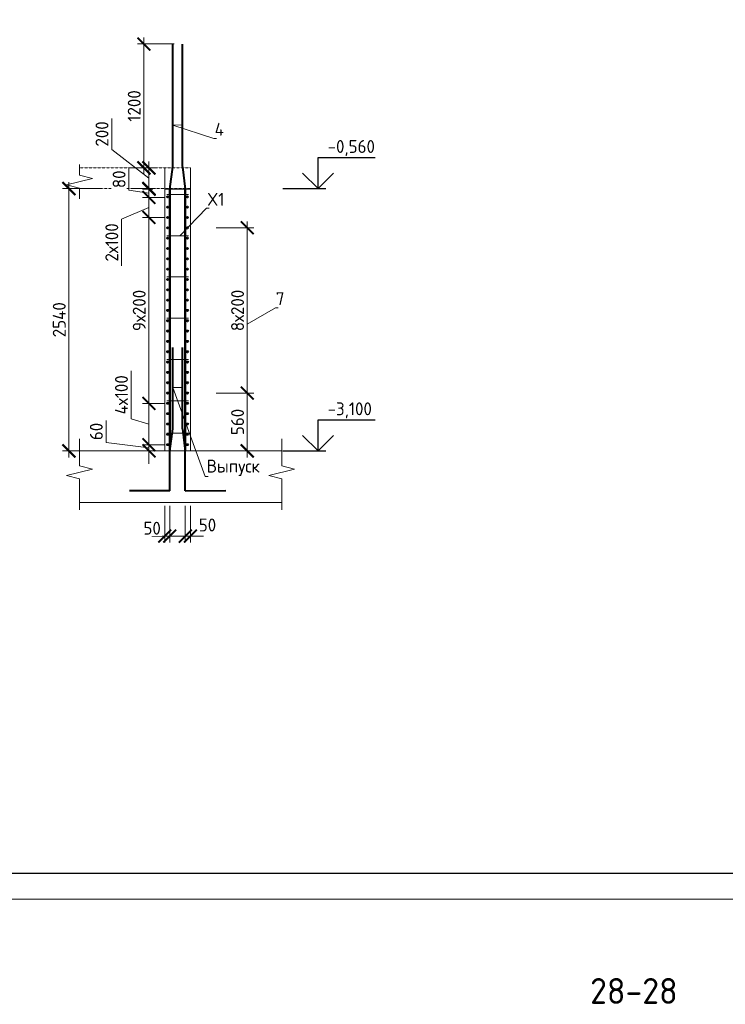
# Model space of a CAD drawing. Header units: millimetres. Extents: x 376598 to 1249954, y -318491 to -22134.
# Tile 238 of 256: x 650600 to 664268, y -83572 to -64503. Entities that reach past the tile are written whole.
import ezdxf
from ezdxf import colors
from ezdxf.entities.mleader import LeaderData, LeaderLine
from ezdxf.math import Vec2, Vec3

# ---------------------------------------------------------------- set-up
doc = ezdxf.new("R2010")
doc.units = ezdxf.units.MM
doc.linetypes.add('01 Штриховая _4 мм_', pattern=[6, 3.5, -2.5])
for name, color, linetype, lineweight in [('AF_Perekritie', 90, 'Continuous', 18), ('AF_Stena', 90, 'Continuous', 18), ('KR_Fundament', 253, 'Continuous', 18), ('Арм_шпильки', 143, 'Continuous', 18), ('Армирование', 3, 'Continuous', 40), ('АрмСтер', 2, 'Continuous', 50), ('подоснова', 151, 'Continuous', 5), ('РАЗМЕРЫ', 1, 'Continuous', 9), ('ТОНКИЕ', 7, 'Continuous', 9)]:
    doc.layers.add(name, color=color, linetype=linetype, lineweight=lineweight)
doc.layers.add('ТОЛСТЫЕ_ОСНОВНЫЕ', color=6, linetype='Continuous')
doc.styles.add('GOST-2.304_Type-B', font='GOST_Common.ttf')
doc.dimstyles.new('мой 25', dxfattribs={"dimscale": 100, "dimtxt": 2.5, "dimasz": 2.5, "dimexe": 1.25, "dimexo": 0.625, "dimtad": 1, "dimdec": 0, "dimlfac": 0.5, "dimtxsty": 'GOST-2.304_Type-B', "dimblk": 'ARCHTICK', "dimcen": 2.5, "dimdle": 1.25, "dimaunit": 1, "dimadec": 1, "dimazin": 2, "dimtfac": 1, "dimtdec": 0, "dimtmove": 1, "dimatfit": 3, "dimfxl": 6, "dimfxlon": 1, "dimtfill": 1, "dimlwd": -1, "dimlwe": -1, "dimarcsym": 0})

# ---------------------------------------------------------------- blocks, each defined once
blk = doc.blocks.new('*U58')
at = {"layer": 'ТОЛСТЫЕ_ОСНОВНЫЕ', "color": 6}
blk.add_lwpolyline([(20, 5), (1256, 5), (1256, 589), (20, 589)], close=True, dxfattribs=at)
at = {"layer": 'ТОНКИЕ'}
blk.add_lwpolyline([(0, 0), (1261, 0), (1261, 594), (0, 594)], close=True, dxfattribs=at)
blk = doc.blocks.new('_None')
blk = doc.blocks.new('_ArchTick')
at = {"color": 0, "linetype": 'ByBlock', "const_width": 0.15}
blk.add_lwpolyline([(-0.5, -0.5), (0.5, 0.5)], dxfattribs=at)
blk = doc.blocks.new('*D2301')
at = {"layer": 'DEFPOINTS', "color": 0, "lineweight": 0, "transparency": 16777216}
for p in [(653103, -67786), (653240, -67786), (653468, -67946)]:
    blk.add_point(p, dxfattribs=at)
at = {"layer": 'РАЗМЕРЫ', "color": 0, "linetype": 'Continuous', "transparency": 16777216}
for p, q in [((652713, -67806), (652713, -67381)), ((653103, -68071), (653103, -67661)), ((653103, -67866), (652713, -67806)), ((653177, -67786), (652978, -67786)), ((653405, -67946), (652978, -67946))]:
    blk.add_line(p, q, dxfattribs=at)
at = {"layer": 'РАЗМЕРЫ', "color": 0, "transparency": 16777216, "xscale": 250, "yscale": 250, "zscale": 250}
for p, rotation in [((653103, -67786), 90), ((653103, -67946), 270)]:
    blk.add_blockref('_ArchTick', p, dxfattribs=dict(at, rotation=rotation))
at = {"layer": 'РАЗМЕРЫ', "color": 0, "lineweight": 0, "transparency": 16777216, "insert": (652525, -67594), "char_height": 250, "attachment_point": 5, "rotation": 90, "style": 'GOST-2.304_Type-B', "bg_fill": 3, "box_fill_scale": 1.1, "bg_fill_color": 256, "bg_fill_true_color": 13158600, "bg_fill_transparency": 0}
blk.add_mtext('80', dxfattribs=at)
blk = doc.blocks.new('*D2302')
at = {"layer": 'DEFPOINTS', "color": 0, "lineweight": 0, "transparency": 16777216}
for p in [(652650, -67374), (653103, -67374), (652689, -67774)]:
    blk.add_point(p, dxfattribs=at)
at = {"layer": 'РАЗМЕРЫ', "color": 0, "linetype": 'Continuous', "transparency": 16777216}
for p, q in [((652382, -67016), (652382, -66416)), ((653103, -67574), (652382, -67016)), ((653103, -67899), (653103, -67249)), ((652713, -67374), (653228, -67374)), ((652751, -67774), (653228, -67774))]:
    blk.add_line(p, q, dxfattribs=at)
at = {"layer": 'РАЗМЕРЫ', "color": 0, "transparency": 16777216, "xscale": 250, "yscale": 250, "zscale": 250}
for p, rotation in [((653103, -67374), 90), ((653103, -67774), 270)]:
    blk.add_blockref('_ArchTick', p, dxfattribs=dict(at, rotation=rotation))
at = {"layer": 'РАЗМЕРЫ', "color": 0, "lineweight": 0, "transparency": 16777216, "insert": (652194, -66716), "char_height": 250, "attachment_point": 5, "rotation": 90, "style": 'GOST-2.304_Type-B', "bg_fill": 3, "box_fill_scale": 1.1, "bg_fill_color": 256, "bg_fill_true_color": 13158600, "bg_fill_transparency": 0}
blk.add_mtext('200', dxfattribs=at)
blk = doc.blocks.new('*D2605')
at = {"layer": 'DEFPOINTS', "color": 0, "lineweight": 0, "transparency": 16777216}
for p in [(653468, -71934), (653103, -72734), (653468, -72734)]:
    blk.add_point(p, dxfattribs=at)
at = {"layer": 'РАЗМЕРЫ', "color": 0, "linetype": 'Continuous', "transparency": 16777216}
for p, q in [((652759, -72231), (652759, -71306)), ((653103, -71809), (653103, -72859)), ((653405, -71934), (652978, -71934)), ((653103, -72334), (652759, -72231)), ((653405, -72734), (652978, -72734))]:
    blk.add_line(p, q, dxfattribs=at)
at = {"layer": 'РАЗМЕРЫ', "color": 0, "transparency": 16777216, "xscale": 250, "yscale": 250, "zscale": 250}
for p, rotation in [((653103, -71934), 90), ((653103, -72734), 270)]:
    blk.add_blockref('_ArchTick', p, dxfattribs=dict(at, rotation=rotation))
at = {"layer": 'РАЗМЕРЫ', "color": 0, "lineweight": 0, "transparency": 16777216, "insert": (652571, -71768), "char_height": 250, "attachment_point": 5, "rotation": 90, "style": 'GOST-2.304_Type-B', "bg_fill": 3, "box_fill_scale": 1.1, "bg_fill_color": 256, "bg_fill_true_color": 13158600, "bg_fill_transparency": 0}
blk.add_mtext('4х100', dxfattribs=at)
blk = doc.blocks.new('*D2606')
at = {"layer": 'DEFPOINTS', "color": 0, "lineweight": 0, "transparency": 16777216}
for p in [(653468, -72734), (653103, -72854), (653408, -72854)]:
    blk.add_point(p, dxfattribs=at)
at = {"layer": 'РАЗМЕРЫ', "color": 0, "linetype": 'Continuous', "transparency": 16777216}
for p, q in [((652272, -72691), (652272, -72266)), ((653103, -72734), (653103, -72484)), ((653103, -72794), (652272, -72691)), ((653405, -72734), (652978, -72734)), ((653103, -72734), (653103, -72854)), ((653103, -72734), (653103, -72854)), ((653345, -72854), (652978, -72854)), ((653103, -72854), (653103, -73104))]:
    blk.add_line(p, q, dxfattribs=at)
at = {"layer": 'РАЗМЕРЫ', "color": 0, "transparency": 16777216, "xscale": 250, "yscale": 250, "zscale": 250}
for p, rotation in [((653103, -72734), 270), ((653103, -72854), 90)]:
    blk.add_blockref('_ArchTick', p, dxfattribs=dict(at, rotation=rotation))
at = {"layer": 'РАЗМЕРЫ', "color": 0, "lineweight": 0, "transparency": 16777216, "insert": (652084, -72478), "char_height": 250, "attachment_point": 5, "rotation": 90, "style": 'GOST-2.304_Type-B', "bg_fill": 3, "box_fill_scale": 1.1, "bg_fill_color": 256, "bg_fill_true_color": 13158600, "bg_fill_transparency": 0}
blk.add_mtext('60', dxfattribs=at)
blk = doc.blocks.new('*D2303')
at = {"layer": 'DEFPOINTS', "color": 0, "lineweight": 0, "transparency": 16777216}
for p in [(653713, -67774), (651553, -72854), (653872, -72854)]:
    blk.add_point(p, dxfattribs=at)
at = {"layer": 'РАЗМЕРЫ', "color": 0, "linetype": 'Continuous', "transparency": 16777216}
for p, q in [((651553, -67649), (651553, -72979)), ((652153, -67774), (651428, -67774)), ((652153, -72854), (651428, -72854))]:
    blk.add_line(p, q, dxfattribs=at)
at = {"layer": 'РАЗМЕРЫ', "color": 0, "transparency": 16777216, "xscale": 250, "yscale": 250, "zscale": 250}
for p, rotation in [((651553, -67774), 90), ((651553, -72854), 270)]:
    blk.add_blockref('_ArchTick', p, dxfattribs=dict(at, rotation=rotation))
at = {"layer": 'РАЗМЕРЫ', "color": 0, "lineweight": 0, "transparency": 16777216, "insert": (651366, -70314), "char_height": 250, "attachment_point": 5, "rotation": 90, "style": 'GOST-2.304_Type-B', "bg_fill": 3, "box_fill_scale": 1.1, "bg_fill_color": 256, "bg_fill_true_color": 13158600, "bg_fill_transparency": 0}
blk.add_mtext('2540', dxfattribs=at)
blk = doc.blocks.new('*D2607')
at = {"layer": 'DEFPOINTS', "color": 0, "lineweight": 0, "transparency": 16777216}
for p in [(653103, -68334), (653468, -68334), (653468, -71934)]:
    blk.add_point(p, dxfattribs=at)
at = {"layer": 'РАЗМЕРЫ', "color": 0, "linetype": 'Continuous', "transparency": 16777216}
for p, q in [((653103, -72059), (653103, -68209)), ((653405, -68334), (652978, -68334)), ((653405, -71934), (652978, -71934))]:
    blk.add_line(p, q, dxfattribs=at)
at = {"layer": 'РАЗМЕРЫ', "color": 0, "transparency": 16777216, "xscale": 250, "yscale": 250, "zscale": 250}
for p, rotation in [((653103, -68334), 90), ((653103, -71934), 270)]:
    blk.add_blockref('_ArchTick', p, dxfattribs=dict(at, rotation=rotation))
at = {"layer": 'РАЗМЕРЫ', "color": 0, "lineweight": 0, "transparency": 16777216, "insert": (652915, -70134), "char_height": 250, "attachment_point": 5, "rotation": 90, "style": 'GOST-2.304_Type-B', "bg_fill": 3, "box_fill_scale": 1.1, "bg_fill_color": 256, "bg_fill_true_color": 13158600, "bg_fill_transparency": 0}
blk.add_mtext('9х200', dxfattribs=at)
blk = doc.blocks.new('*D2304')
at = {"layer": 'DEFPOINTS', "color": 0, "lineweight": 0, "transparency": 16777216}
for p in [(653468, -67946), (653103, -68334), (653366, -68334)]:
    blk.add_point(p, dxfattribs=at)
at = {"layer": 'РАЗМЕРЫ', "color": 0, "linetype": 'Continuous', "transparency": 16777216}
for p, q in [((653103, -67821), (653103, -68459)), ((653405, -67946), (652978, -67946)), ((653103, -68140), (652571, -68367)), ((652571, -68367), (652571, -69267)), ((653303, -68334), (652978, -68334))]:
    blk.add_line(p, q, dxfattribs=at)
at = {"layer": 'РАЗМЕРЫ', "color": 0, "transparency": 16777216, "xscale": 250, "yscale": 250, "zscale": 250}
for p, rotation in [((653103, -67946), 90), ((653103, -68334), 270)]:
    blk.add_blockref('_ArchTick', p, dxfattribs=dict(at, rotation=rotation))
at = {"layer": 'РАЗМЕРЫ', "color": 0, "lineweight": 0, "transparency": 16777216, "insert": (652384, -68817), "char_height": 250, "attachment_point": 5, "rotation": 90, "style": 'GOST-2.304_Type-B', "bg_fill": 3, "box_fill_scale": 1.1, "bg_fill_color": 256, "bg_fill_true_color": 13158600, "bg_fill_transparency": 0}
blk.add_mtext('2х100', dxfattribs=at)
blk = doc.blocks.new('*D2305')
at = {"layer": 'DEFPOINTS', "color": 0, "lineweight": 0, "transparency": 16777216}
for p in [(653408, -73854), (653508, -73854), (653508, -74504)]:
    blk.add_point(p, dxfattribs=at)
at = {"layer": 'РАЗМЕРЫ', "color": 0, "linetype": 'Continuous', "transparency": 16777216}
for p, q in [((653408, -73916), (653408, -74629)), ((653508, -73916), (653508, -74629)), ((653408, -74504), (653158, -74504)), ((653508, -74504), (653758, -74504))]:
    blk.add_line(p, q, dxfattribs=at)
at = {"layer": 'РАЗМЕРЫ', "color": 0, "lineweight": 0, "transparency": 16777216, "insert": (653165, -74351), "char_height": 250, "attachment_point": 5, "style": 'GOST-2.304_Type-B', "bg_fill": 3, "box_fill_scale": 1.1, "bg_fill_color": 256, "bg_fill_true_color": 13158600, "bg_fill_transparency": 0}
blk.add_mtext('50', dxfattribs=at)
at = {"layer": 'РАЗМЕРЫ', "color": 0, "linetype": 'Continuous', "transparency": 16777216}
blk.add_line((653408, -74504), (653508, -74504), dxfattribs=at)
at = {"layer": 'РАЗМЕРЫ', "color": 0, "transparency": 16777216, "xscale": 250, "yscale": 250, "zscale": 250}
blk.add_blockref('_ArchTick', (653408, -74504), dxfattribs=at)
at = {"layer": 'РАЗМЕРЫ', "color": 0, "transparency": 16777216, "xscale": 250, "yscale": 250, "zscale": 250, "rotation": 180}
blk.add_blockref('_ArchTick', (653508, -74504), dxfattribs=at)
blk = doc.blocks.new('*D2306')
at = {"layer": 'DEFPOINTS', "color": 0, "lineweight": 0, "transparency": 16777216}
for p in [(653808, -73854), (653908, -73854), (653908, -74504)]:
    blk.add_point(p, dxfattribs=at)
at = {"layer": 'РАЗМЕРЫ', "color": 0, "linetype": 'Continuous', "transparency": 16777216}
for p, q in [((653808, -73916), (653808, -74629)), ((653908, -73916), (653908, -74629)), ((653808, -74504), (653558, -74504)), ((653808, -74504), (653908, -74504)), ((653908, -74504), (654158, -74504))]:
    blk.add_line(p, q, dxfattribs=at)
at = {"layer": 'РАЗМЕРЫ', "color": 0, "transparency": 16777216, "xscale": 250, "yscale": 250, "zscale": 250}
blk.add_blockref('_ArchTick', (653808, -74504), dxfattribs=at)
at = {"layer": 'РАЗМЕРЫ', "color": 0, "lineweight": 0, "transparency": 16777216, "insert": (654237, -74289), "char_height": 250, "attachment_point": 5, "style": 'GOST-2.304_Type-B', "bg_fill": 3, "box_fill_scale": 1.1, "bg_fill_color": 256, "bg_fill_true_color": 13158600, "bg_fill_transparency": 0}
blk.add_mtext('50', dxfattribs=at)
at = {"layer": 'РАЗМЕРЫ', "color": 0, "transparency": 16777216, "xscale": 250, "yscale": 250, "zscale": 250, "rotation": 180}
blk.add_blockref('_ArchTick', (653908, -74504), dxfattribs=at)
blk = doc.blocks.new('*D1959')
at = {"layer": 'DEFPOINTS', "color": 0, "lineweight": 0, "transparency": 16777216}
for p in [(653006, -64974), (653657, -64974), (653228, -67374)]:
    blk.add_point(p, dxfattribs=at)
at = {"layer": 'РАЗМЕРЫ', "color": 0, "linetype": 'Continuous', "transparency": 16777216}
for p, q in [((653594, -64974), (652881, -64974)), ((653006, -67499), (653006, -64849)), ((653165, -67374), (652881, -67374))]:
    blk.add_line(p, q, dxfattribs=at)
at = {"layer": 'РАЗМЕРЫ', "color": 0, "transparency": 16777216, "xscale": 250, "yscale": 250, "zscale": 250}
for p, rotation in [((653006, -64974), 90), ((653006, -67374), 270)]:
    blk.add_blockref('_ArchTick', p, dxfattribs=dict(at, rotation=rotation))
at = {"layer": 'РАЗМЕРЫ', "color": 0, "lineweight": 0, "transparency": 16777216, "insert": (652818, -66174), "char_height": 250, "attachment_point": 5, "rotation": 90, "style": 'GOST-2.304_Type-B', "bg_fill": 3, "box_fill_scale": 1.1, "bg_fill_color": 256, "bg_fill_true_color": 13158600, "bg_fill_transparency": 0}
blk.add_mtext('1200', dxfattribs=at)
blk = doc.blocks.new('*D2428')
at = {"layer": 'DEFPOINTS', "color": 0, "lineweight": 0, "transparency": 16777216}
for p in [(653848, -68534), (655007, -68534), (653848, -71734)]:
    blk.add_point(p, dxfattribs=at)
at = {"layer": 'РАЗМЕРЫ', "color": 0, "linetype": 'Continuous', "transparency": 16777216}
for p, q in [((655007, -71859), (655007, -68409)), ((654407, -68534), (655132, -68534)), ((654407, -71734), (655132, -71734))]:
    blk.add_line(p, q, dxfattribs=at)
at = {"layer": 'РАЗМЕРЫ', "color": 0, "transparency": 16777216, "xscale": 250, "yscale": 250, "zscale": 250}
for p, rotation in [((655007, -68534), 90), ((655007, -71734), 270)]:
    blk.add_blockref('_ArchTick', p, dxfattribs=dict(at, rotation=rotation))
at = {"layer": 'РАЗМЕРЫ', "color": 0, "lineweight": 0, "transparency": 16777216, "insert": (654820, -70134), "char_height": 250, "attachment_point": 5, "rotation": 90, "style": 'GOST-2.304_Type-B', "bg_fill": 3, "box_fill_scale": 1.1, "bg_fill_color": 256, "bg_fill_true_color": 13158600, "bg_fill_transparency": 0}
blk.add_mtext('8х200', dxfattribs=at)
blk = doc.blocks.new('*D2429')
at = {"layer": 'DEFPOINTS', "color": 0, "lineweight": 0, "transparency": 16777216}
for p in [(653848, -71734), (654754, -72854), (655007, -72854)]:
    blk.add_point(p, dxfattribs=at)
at = {"layer": 'РАЗМЕРЫ', "color": 0, "linetype": 'Continuous', "transparency": 16777216}
for p, q in [((655007, -71609), (655007, -72979)), ((654407, -71734), (655132, -71734)), ((654816, -72854), (655132, -72854))]:
    blk.add_line(p, q, dxfattribs=at)
at = {"layer": 'РАЗМЕРЫ', "color": 0, "transparency": 16777216, "xscale": 250, "yscale": 250, "zscale": 250}
for p, rotation in [((655007, -71734), 90), ((655007, -72854), 270)]:
    blk.add_blockref('_ArchTick', p, dxfattribs=dict(at, rotation=rotation))
at = {"layer": 'РАЗМЕРЫ', "color": 0, "lineweight": 0, "transparency": 16777216, "insert": (654820, -72294), "char_height": 250, "attachment_point": 5, "rotation": 90, "style": 'GOST-2.304_Type-B', "bg_fill": 3, "box_fill_scale": 1.1, "bg_fill_color": 256, "bg_fill_true_color": 13158600, "bg_fill_transparency": 0}
blk.add_mtext('560', dxfattribs=at)

msp = doc.modelspace()

# ---------------------------------------------------------------- linework, layer by layer
for points in [[(656378.7, -67173.9), (657484, -67173.9)], [(656378.7, -67773.9), (656378.7, -67173.9)], [(656678.7, -67473.9), (656378.7, -67773.9), (656078.7, -67473.9)], [(655694.2, -67773.9), (656528.7, -67773.9)], [(656378.7, -72253.9), (657484, -72253.9)], [(656378.7, -72853.9), (656378.7, -72253.9)], [(656678.7, -72553.9), (656378.7, -72853.9), (656078.7, -72553.9)], [(655694.2, -72853.9), (656528.7, -72853.9)]]:
    msp.add_lwpolyline(points)
at = {"layer": 'AF_Perekritie', "linetype": '01 Штриховая _4 мм_', "lineweight": 9}
for p, q in [((653907.9, -67373.9), (651759.3, -67373.9)), ((651759.3, -67773.9), (653907.9, -67773.9))]:
    msp.add_line(p, q, dxfattribs=at)
at = {"layer": 'AF_Stena', "lineweight": 20}
for p, q in [((653407.9, -67373.9), (653407.9, -72853.9)), ((653907.9, -72853.9), (653907.9, -67373.9)), ((653907.9, -67785.9), (653407.9, -67785.9)), ((653407.9, -72853.9), (653907.9, -72853.9))]:
    msp.add_line(p, q, dxfattribs=at)
for points in [[(651759.3, -67460.9), (651759.3, -67310.9)], [(651759.3, -67460.9), (651759.3, -67515.9)], [(652009.3, -67578.4), (651509.3, -67703.4)], [(651759.3, -67515.9), (652009.3, -67578.4)], [(651509.3, -67703.4), (651759.3, -67765.9)], [(651759.3, -67765.9), (651759.3, -67820.9)], [(651759.3, -67820.9), (651759.3, -67970.9)], [(651759.3, -73089.9), (651759.3, -72618)], [(655675.7, -73089.9), (655675.7, -72618)], [(652009.3, -73207.4), (651509.3, -73332.4)], [(651759.3, -73089.9), (651759.3, -73144.9)], [(651759.3, -73144.9), (652009.3, -73207.4)], [(655925.7, -73207.4), (655425.7, -73332.4)], [(655675.7, -73089.9), (655675.7, -73144.9)], [(655675.7, -73144.9), (655925.7, -73207.4)], [(651509.3, -73332.4), (651759.3, -73394.9)], [(651759.3, -73394.9), (651759.3, -73449.9)], [(655425.7, -73332.4), (655675.7, -73394.9)], [(655675.7, -73394.9), (655675.7, -73449.9)], [(651759.3, -73449.9), (651759.3, -73994)], [(655675.7, -73449.9), (655675.7, -73994)]]:
    msp.add_lwpolyline(points, dxfattribs=at)
at = {"layer": 'KR_Fundament', "lineweight": 9}
for p, q in [((655675.7, -72853.9), (651759.3, -72853.9)), ((651759.3, -73853.9), (655675.7, -73853.9))]:
    msp.add_line(p, q, dxfattribs=at)
at = {"layer": 'Армирование', "ltscale": 100}
for p, q in [((653753.9, -67349.4), (653753.9, -64974.4)), ((653562.9, -72426.6), (653563.2, -70853.5)), ((653753.6, -72426.6), (653753.9, -70853.5)), ((653508.9, -72861.2), (653562.9, -72426.6)), ((653753.6, -72426.6), (653807.6, -72861.2)), ((653509.2, -73624.5), (653508.9, -72861.2)), ((653807.9, -73624.5), (653807.6, -72861.2)), ((653509.5, -73624.7), (652727.9, -73624.4)), ((653807.9, -73624.5), (654589.5, -73624.2))]:
    msp.add_line(p, q, dxfattribs=at)
for centre in [(653847.9, -67933.9), (653467.9, -68333.9), (653847.9, -68333.9), (653467.9, -68733.9), (653847.9, -68733.9), (653467.9, -69133.9), (653847.9, -69133.9), (653467.9, -69933.9), (653847.9, -69933.9), (653467.9, -70333.9), (653847.9, -70333.9), (653467.9, -70733.9), (653847.9, -70733.9), (653467.9, -71133.9), (653847.9, -71133.9), (653467.9, -71533.9), (653847.9, -71533.9), (653467.9, -71933.9), (653847.9, -71933.9), (653467.9, -72333.9), (653847.9, -72333.9), (653467.9, -72733.9), (653847.9, -72733.9)]:
    msp.add_circle(centre, 12, dxfattribs=at)
at = {"layer": 'АрмСтер', "ltscale": 15}
for p, q in [((653509.2, -72853.9), (653509.5, -67785.9)), ((653807.6, -72853.9), (653807.6, -67785.9))]:
    msp.add_line(p, q, dxfattribs=at)

# ---------------------------------------------------------------- block references
at = {"xscale": 100, "yscale": 100, "zscale": 100}
msp.add_blockref('*U58', (577095.4, -81534.3, 3100), dxfattribs=at)

# ---------------------------------------------------------------- texts
at = {"style": 'GOST-2.304_Type-B'}
for s, p in [('-0,560', (656564.6, -67083.9)), ('-3,100', (656564.6, -72163.9))]:
    msp.add_text(s, height=250, dxfattribs=at).set_placement(p)
at = {"layer": 'РАЗМЕРЫ', "insert": (662496.9, -83312.7), "char_height": 500, "attachment_point": 5, "style": 'GOST-2.304_Type-B'}
msp.add_mtext_dynamic_manual_height_columns('28-28', width=3941.213, gutter_width=625, heights=[0], dxfattribs=at)

# ---------------------------------------------------------------- leaders
at = {"layer": 'подоснова'}
ml = msp.add_multileader_mtext('Standard', dxfattribs=at)
ml.set_content('4', color=256, style='GOST-2.304_Type-B')
ml.set_leader_properties(color=256, linetype='ByLayer', lineweight=15)
ml.set_arrow_properties(name='NONE')
ml.build(insert=Vec2(0, 0))
ml.multileader.update_dxf_attribs({"text_left_attachment_type": 6, "text_right_attachment_type": 6, "dogleg_length": 10, "arrow_head_size": 18})
ctx = ml.context
ctx.base_point, ctx.char_height, ctx.arrow_head_size, ctx.landing_gap_size, ctx.plane_origin = Vec3(654371.5, -66801.1), 250, 18, 20, Vec3(653154.6, -65488.5)
ctx.left_attachment, ctx.right_attachment, ctx.text_align_type = 6, 6, 1
notes = []
notes.append((ctx, [(0, (1, 1, 0), (654361.5, -66801.1), (1, 0), 10, [(1, [(653753.9, -66541), (653563.2, -66542.9)], 0, [])])]))
ctx.mtext.insert, ctx.mtext.width, ctx.mtext.alignment, ctx.mtext.flow_direction = Vec3(654466.5, -66501.1), 22.898, 2, 5
ml = msp.add_multileader_mtext('Standard', dxfattribs=at)
ml.set_content('Выпуск', color=256, style='GOST-2.304_Type-B')
ml.set_leader_properties(color=256, linetype='ByLayer', lineweight=15)
ml.set_arrow_properties(name='NONE')
ml.build(insert=Vec2(0, 0))
ml.multileader.update_dxf_attribs({"text_left_attachment_type": 6, "text_right_attachment_type": 6, "dogleg_length": 10, "arrow_head_size": 18})
ctx = ml.context
ctx.base_point, ctx.char_height, ctx.arrow_head_size, ctx.landing_gap_size, ctx.plane_origin = Vec3(654204.2, -73348.2), 250, 18, 20, Vec3(653047.2, -70386)
ctx.left_attachment, ctx.right_attachment, ctx.text_align_type = 6, 6, 1
notes.append((ctx, [(0, (1, 1, 0), (654194.2, -73348.2), (1, 0), 10, [(1, [(653753.6, -71627.3), (653562.9, -71623.9)], 0, [])])]))
ctx.mtext.insert, ctx.mtext.width, ctx.mtext.alignment, ctx.mtext.flow_direction = Vec3(654736.7, -73023.2), 22.898, 2, 5
for ctx, leaders in notes:
    for number, flags, end, landing, length, lines in leaders:
        leader = LeaderData()
        leader.index, (leader.has_last_leader_line, leader.has_dogleg_vector, leader.attachment_direction) = number, flags
        leader.last_leader_point, leader.dogleg_vector, leader.dogleg_length = Vec3(end), Vec3(landing), length
        for number, points, colour, breaks in lines:
            line = LeaderLine()
            line.index, line.vertices, line.color, line.breaks = number, Vec3.list(points), colors.encode_raw_color(colour), breaks
            leader.lines.append(line)
        ctx.leaders.append(leader)

# ---------------------------------------------------------------- next in the draw order: dimensions: what is measured, and where the dimension line sits
at = {"layer": 'РАЗМЕРЫ', "lineweight": 0}
dim = msp.add_linear_dim(base=(653102.6, -67785.9), p1=(653467.9, -67945.9), p2=(653239.8, -67785.9), angle=90, dimstyle='мой 25', dxfattribs=at)
dim.commit()
dim.dimension.update_dxf_attribs({"geometry": '*D2301', "text_midpoint": (652712.8, -67743.5), "dimtype": 160})
dim = msp.add_linear_dim(base=(653102.6, -72733.9), p1=(653467.9, -71933.9), p2=(653467.9, -72733.9), angle=90, text='4х100', dimstyle='мой 25', dxfattribs=at)
dim.commit()
dim.dimension.update_dxf_attribs({"geometry": '*D2605', "text_midpoint": (652571.3, -72168.3)})
dim = msp.add_linear_dim(base=(653507.8, -74504.1), p1=(653407.9, -73853.9), p2=(653507.8, -73853.9), dimstyle='мой 25', dxfattribs=at)
dim.commit()
dim.dimension.update_dxf_attribs({"geometry": '*D2305', "text_midpoint": (653165.2, -74538.7), "dimtype": 160})

# ---------------------------------------------------------------- next in the draw order: linework, layer by layer
at = {"layer": 'Армирование', "ltscale": 100}
msp.add_line((653563.2, -67349.4), (653563.2, -64974.4), dxfattribs=at)
msp.add_circle((653467.9, -67933.9), 12, dxfattribs=at)

# ---------------------------------------------------------------- next in the draw order: dimensions: what is measured, and where the dimension line sits
at = {"layer": 'РАЗМЕРЫ', "lineweight": 0}
for base, p1, p2, picture, middle in [((653102.6, -67373.9), (652688.8, -67773.9), (652650.2, -67373.9), '*D2302', (652381.7, -66953.2)), ((653102.6, -72853.9), (653467.9, -72733.9), (653407.9, -72853.9), '*D2606', (652271.7, -72628.3))]:
    dim = msp.add_linear_dim(base=base, p1=p1, p2=p2, angle=90, dimstyle='мой 25', dxfattribs=at)
    dim.commit()
    dim.dimension.update_dxf_attribs({"geometry": picture, "text_midpoint": middle, "dimtype": 160})
dim = msp.add_linear_dim(base=(653907.9, -74504.1), p1=(653807.8, -73853.9), p2=(653907.9, -73853.9), dimstyle='мой 25', dxfattribs=at)
dim.commit()
dim.dimension.update_dxf_attribs({"geometry": '*D2306', "text_midpoint": (654237.5, -74476.1), "dimtype": 160})

# ---------------------------------------------------------------- next in the draw order: dimensions: what is measured, and where the dimension line sits
dim = msp.add_linear_dim(base=(651553.3, -72853.9), p1=(653712.6, -67773.9), p2=(653872.1, -72853.9), angle=90, dimstyle='мой 25', dxfattribs=at)
dim.commit()
dim.dimension.update_dxf_attribs({"geometry": '*D2303', "text_midpoint": (651365.8, -70313.9)})

# ---------------------------------------------------------------- next in the draw order: linework, layer by layer
at = {"layer": 'Арм_шпильки'}
msp.add_line((653447.9, -72513.9), (653867.9, -72513.9), dxfattribs=at)
at = {"layer": 'Армирование', "ltscale": 100}
msp.add_line((653753.9, -67353.8), (653807.9, -67788.4), dxfattribs=at)
for centre in [(653847.9, -68133.9), (653847.9, -69533.9), (653847.9, -70733.9), (653847.9, -71133.9), (653847.9, -71533.9), (653467.9, -72133.9), (653847.9, -72133.9), (653467.9, -72533.9), (653847.9, -72533.9)]:
    msp.add_circle(centre, 12, dxfattribs=at)

# ---------------------------------------------------------------- next in the draw order: leaders
at = {"layer": 'подоснова'}
ml = msp.add_multileader_mtext('Standard', dxfattribs=at)
ml.set_content('X1', color=256, style='GOST-2.304_Type-B')
ml.set_leader_properties(color=256, linetype='ByLayer', lineweight=15)
ml.set_arrow_properties(name='NONE')
ml.build(insert=Vec2(0, 0))
ml.multileader.update_dxf_attribs({"text_left_attachment_type": 6, "text_right_attachment_type": 6, "dogleg_length": 10, "arrow_head_size": 18})
ctx = ml.context
ctx.base_point, ctx.char_height, ctx.arrow_head_size, ctx.landing_gap_size, ctx.plane_origin = Vec3(654228.3, -68156.2), 250, 18, 20, Vec3(653233.8, -67384)
ctx.left_attachment, ctx.right_attachment, ctx.text_align_type = 6, 6, 1
notes = []
notes.append((ctx, [(0, (1, 1, 0), (654218.3, -68156.2), (1, 0), 10, [(0, [(653704.6, -68686.1)], 0, [])])]))
ctx.mtext.insert, ctx.mtext.width, ctx.mtext.alignment, ctx.mtext.flow_direction = Vec3(654398.3, -67856.2), 22.898, 2, 5
for ctx, leaders in notes:
    for number, flags, end, landing, length, lines in leaders:
        leader = LeaderData()
        leader.index, (leader.has_last_leader_line, leader.has_dogleg_vector, leader.attachment_direction) = number, flags
        leader.last_leader_point, leader.dogleg_vector, leader.dogleg_length = Vec3(end), Vec3(landing), length
        for number, points, colour, breaks in lines:
            line = LeaderLine()
            line.index, line.vertices, line.color, line.breaks = number, Vec3.list(points), colors.encode_raw_color(colour), breaks
            leader.lines.append(line)
        ctx.leaders.append(leader)

# ---------------------------------------------------------------- next in the draw order: dimensions: what is measured, and where the dimension line sits
at = {"layer": 'РАЗМЕРЫ', "lineweight": 0}
dim = msp.add_linear_dim(base=(653102.6, -68333.9), p1=(653467.9, -71933.9), p2=(653467.9, -68333.9), angle=90, text='9х200', dimstyle='мой 25', dxfattribs=at)
dim.commit()
dim.dimension.update_dxf_attribs({"geometry": '*D2607', "text_midpoint": (652915.1, -70133.9)})

# ---------------------------------------------------------------- next in the draw order: linework, layer by layer
at = {"layer": 'Арм_шпильки'}
for p, q in [((653447.9, -69486.1), (653867.9, -69486.1)), ((653447.9, -70286.1), (653867.9, -70286.1)), ((653447.9, -71086.1), (653867.9, -71086.1)), ((653447.9, -71886.1), (653867.9, -71886.1))]:
    msp.add_line(p, q, dxfattribs=at)
at = {"layer": 'Армирование', "ltscale": 100}
for centre in [(653467.9, -69533.9), (653467.9, -69733.9), (653467.9, -70133.9), (653467.9, -70533.9), (653467.9, -70733.9), (653467.9, -70933.9), (653467.9, -70933.9), (653467.9, -71133.9), (653467.9, -71333.9), (653467.9, -71333.9), (653467.9, -71533.9), (653467.9, -71733.9)]:
    msp.add_circle(centre, 12, dxfattribs=at)

# ---------------------------------------------------------------- next in the draw order: dimensions: what is measured, and where the dimension line sits
at = {"layer": 'РАЗМЕРЫ', "lineweight": 0}
dim = msp.add_linear_dim(base=(653102.6, -68333.9), p1=(653467.9, -67945.9), p2=(653365.8, -68333.9), angle=90, text='2х100', dimstyle='мой 25', dxfattribs=at)
dim.commit()
dim.dimension.update_dxf_attribs({"geometry": '*D2304', "text_midpoint": (652571.3, -68429.8), "dimtype": 160})

# ---------------------------------------------------------------- next in the draw order: linework, layer by layer
at = {"layer": 'Арм_шпильки'}
for p, q in [((653447.9, -67886.1), (653867.9, -67886.1)), ((653447.9, -68686.1), (653867.9, -68686.1))]:
    msp.add_line(p, q, dxfattribs=at)
at = {"layer": 'Армирование', "ltscale": 100}
msp.add_line((653509.2, -67788.4), (653563.2, -67353.8), dxfattribs=at)
for centre in [(653467.9, -68133.9), (653467.9, -68533.9), (653467.9, -68933.9), (653467.9, -69333.9)]:
    msp.add_circle(centre, 12, dxfattribs=at)

# ---------------------------------------------------------------- next in the draw order: dimensions: what is measured, and where the dimension line sits
at = {"layer": 'РАЗМЕРЫ', "color": 4, "lineweight": 0}
dim = msp.add_linear_dim(base=(653005.6, -64974.4), p1=(653227.6, -67373.9), p2=(653656.9, -64974.4), angle=90, dimstyle='мой 25', dxfattribs=at)
dim.commit()
dim.dimension.update_dxf_attribs({"geometry": '*D1959', "text_midpoint": (652818.1, -66174.2)})
at = {"layer": 'РАЗМЕРЫ', "lineweight": 0}
dim = msp.add_linear_dim(base=(655007, -68533.9), p1=(653847.9, -71733.9), p2=(653847.9, -68533.9), angle=90, text='8х200', dimstyle='мой 25', dxfattribs=at)
dim.commit()
dim.dimension.update_dxf_attribs({"geometry": '*D2428', "text_midpoint": (654819.5, -70133.9)})

# ---------------------------------------------------------------- next in the draw order: linework, layer by layer
at = {"layer": 'Армирование', "ltscale": 100}
for centre in [(653847.9, -68533.9), (653847.9, -68933.9), (653847.9, -69333.9), (653847.9, -69733.9), (653847.9, -70133.9), (653847.9, -70533.9), (653847.9, -70933.9), (653847.9, -70933.9), (653847.9, -71333.9), (653847.9, -71333.9)]:
    msp.add_circle(centre, 12, dxfattribs=at)

# ---------------------------------------------------------------- next in the draw order: dimensions: what is measured, and where the dimension line sits
at = {"layer": 'РАЗМЕРЫ', "lineweight": 0}
dim = msp.add_linear_dim(base=(655007, -72853.9), p1=(653847.9, -71733.9), p2=(654754, -72853.9), angle=90, dimstyle='мой 25', dxfattribs=at)
dim.commit()
dim.dimension.update_dxf_attribs({"geometry": '*D2429', "text_midpoint": (654819.5, -72293.9)})

# ---------------------------------------------------------------- next in the draw order: leaders
at = {"layer": 'подоснова'}
ml = msp.add_multileader_mtext('Standard', dxfattribs=at)
ml.set_content('7', color=256, style='GOST-2.304_Type-B')
ml.set_leader_properties(color=256, linetype='ByLayer', lineweight=15)
ml.set_arrow_properties(name='NONE')
ml.build(insert=Vec2(0, 0))
ml.multileader.update_dxf_attribs({"text_left_attachment_type": 6, "text_right_attachment_type": 6, "dogleg_length": 10, "arrow_head_size": 18})
ctx = ml.context
ctx.base_point, ctx.char_height, ctx.arrow_head_size, ctx.landing_gap_size, ctx.plane_origin = Vec3(655562.1, -70081), 250, 18, 20, Vec3(654567.6, -69308.8)
ctx.left_attachment, ctx.right_attachment, ctx.text_align_type = 6, 6, 1
notes = []
notes.append((ctx, [(0, (1, 1, 0), (655552.1, -70081), (1, 0), 10, [(0, [(655007, -70402.2)], 0, [])])]))
ctx.mtext.insert, ctx.mtext.width, ctx.mtext.alignment, ctx.mtext.flow_direction = Vec3(655644.7, -69781), 22.898, 2, 5
for ctx, leaders in notes:
    for number, flags, end, landing, length, lines in leaders:
        leader = LeaderData()
        leader.index, (leader.has_last_leader_line, leader.has_dogleg_vector, leader.attachment_direction) = number, flags
        leader.last_leader_point, leader.dogleg_vector, leader.dogleg_length = Vec3(end), Vec3(landing), length
        for number, points, colour, breaks in lines:
            line = LeaderLine()
            line.index, line.vertices, line.color, line.breaks = number, Vec3.list(points), colors.encode_raw_color(colour), breaks
            leader.lines.append(line)
        ctx.leaders.append(leader)

# ---------------------------------------------------------------- next in the draw order: linework, layer by layer
at = {"layer": 'Армирование', "ltscale": 100}
msp.add_circle((653847.9, -71733.9), 12, dxfattribs=at)

doc.saveas('drawing.dxf')
